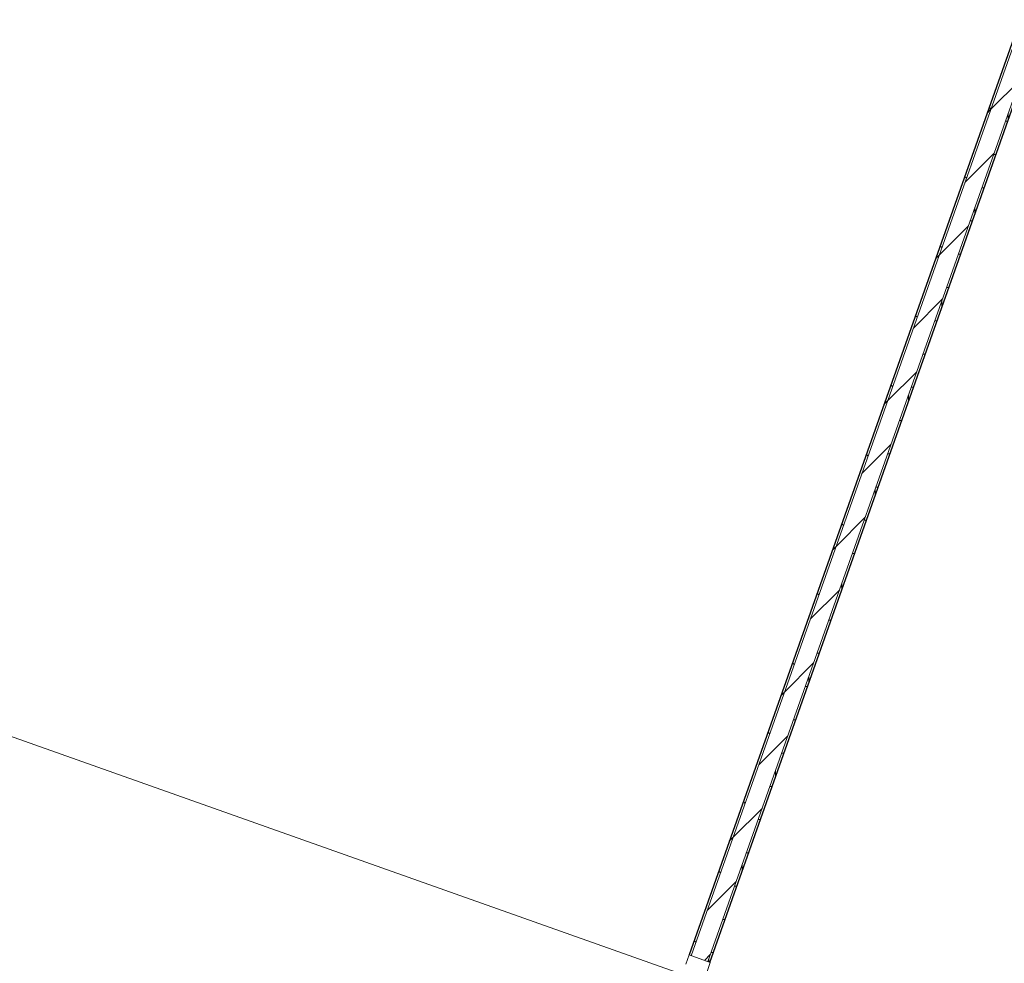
# Model space of a CAD drawing. Header units: millimetres. Extents: x 1512 to 2105, y 794 to 1149.
# Tile 200 of 256: x 1791.42 to 1795.86, y 1088.5 to 1092.76. Entities that reach past the tile are written whole.
import ezdxf

# ---------------------------------------------------------------- set-up
doc = ezdxf.new("R2010")
doc.units = ezdxf.units.MM
for name, color, linetype, lineweight in [('A-DOOR', 31, 'Continuous', 9), ('A-WALL', 113, 'Continuous', 9), ('A-WALL-PATT', 111, 'Continuous', 25), ('G-ANNO-SYMB', 111, 'Continuous', 9)]:
    doc.layers.add(name, color=color, linetype=linetype, lineweight=lineweight)

# ---------------------------------------------------------------- blocks, each defined once
blk = doc.blocks.new('5-panel_Bi-fold_external_door_10806 - Type 1-V7-اول')
at = {"layer": 'A-DOOR'}
for p, q in [((-2.331, 0.0516), (-2.375, 0.0516)), ((-2.375, 0.0516), (-2.375, -0.05)), ((-2.375, -0.05), (-2.331, -0.05))]:
    blk.add_line(p, q, dxfattribs=at)

msp = doc.modelspace()

# ---------------------------------------------------------------- hatches: boundary and pattern name
at = {"layer": 'A-WALL-PATT', "lineweight": 9}
h = msp.add_hatch(dxfattribs=at)
h.set_pattern_fill('FP_2', color=256, style=0, pattern_type=2)
h.set_pattern_definition([(45, (1895.92745, 1080.89862), (-0.212132, 0.212132), []), (135, (1895.92745, 1080.89862), (-0.212132, -0.212132), [])])
h.paths.add_polyline_path([(1791.5441, 1080.3336), (1792.7789, 1083.8215), (1792.7694, 1083.8248), (1791.5347, 1080.337)], flags=0)
h.paths.add_polyline_path([(1794.4475, 1088.5349), (1796.3497, 1093.9081), (1796.3403, 1093.9114), (1794.438, 1088.5382)], flags=0)
h.paths.add_polyline_path([(1797.7513, 1097.8673), (1798.234, 1099.2308), (1798.2248, 1099.2346), (1797.7419, 1097.8706)], flags=0)
h = msp.add_hatch(dxfattribs=at)
h.set_pattern_fill('FP_4', color=256, style=0, pattern_type=2)
h.set_pattern_definition([(45, (1895.92745, 1080.89862), (-0.10606602, 0.10606602), [])])
h.paths.add_polyline_path([(1791.6195, 1080.3069), (1792.8543, 1083.7948), (1792.7789, 1083.8215), (1791.5441, 1080.3336)], flags=0)
h.paths.add_polyline_path([(1794.5229, 1088.5082), (1796.4251, 1093.8814), (1796.3497, 1093.9081), (1794.4475, 1088.5349), (1794.4644, 1088.5289)], flags=0)
h.paths.add_polyline_path([(1797.8268, 1097.8406), (1798.3083, 1099.2008), (1798.234, 1099.2308), (1797.7513, 1097.8673)], flags=0)
h = msp.add_hatch(dxfattribs=at)
h.set_pattern_fill('FP_3', color=256, style=0, pattern_type=2)
h.set_pattern_definition([(0, (1895.92745, 1080.89862), (0, 0.15), []), (90, (1895.92745, 1080.89862), (-0.15, 9e-18), [])])
h.paths.add_polyline_path([(1791.6289, 1080.3036), (1792.8637, 1083.7915), (1792.8543, 1083.7948), (1791.6195, 1080.3069)], flags=0)
h.paths.add_polyline_path([(1794.5323, 1088.5048), (1796.4345, 1093.8781), (1796.4251, 1093.8814), (1794.5229, 1088.5082)], flags=0)
h.paths.add_polyline_path([(1797.8362, 1097.8373), (1798.3176, 1099.1971), (1798.3083, 1099.2008), (1797.8268, 1097.8406)], flags=0)

# ---------------------------------------------------------------- linework, layer by layer
at = {"layer": 'A-WALL', "lineweight": 25}
for p, q in [((1796.3403, 1093.9114), (1794.438, 1088.5382)), ((1794.5323, 1088.5048), (1795.9837, 1092.6047))]:
    msp.add_line(p, q, dxfattribs=at)
at = {"layer": 'A-WALL'}
for p, q in [((1794.4475, 1088.5349), (1796.3497, 1093.9081)), ((1794.5229, 1088.5082), (1796.4251, 1093.8814))]:
    msp.add_line(p, q, dxfattribs=at)
at = {"layer": 'G-ANNO-SYMB', "color": 1}
msp.add_line((1774.1898, 1095.6089), (1814.7785, 1081.2398), dxfattribs=at)

# ---------------------------------------------------------------- block references
at = {"layer": 'A-DOOR', "rotation": 250.5050753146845}
msp.add_blockref('5-panel_Bi-fold_external_door_10806 - Type 1-V7-اول', (1793.6926, 1086.2827), dxfattribs=at)

doc.saveas('drawing.dxf')
